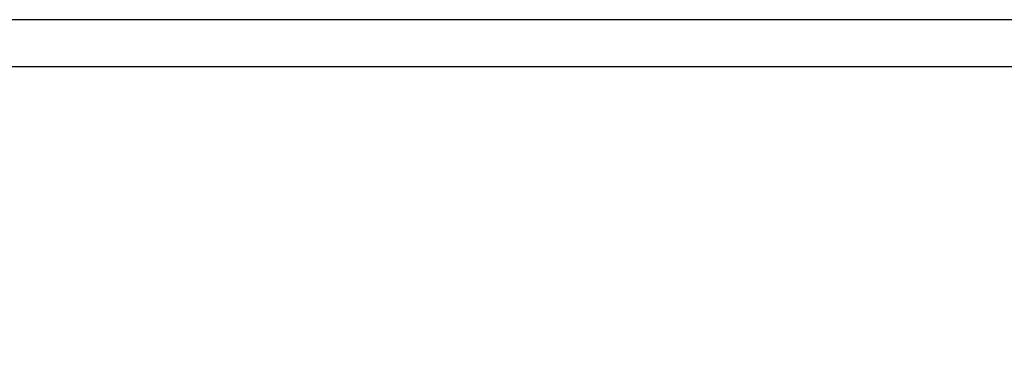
# Model space of a CAD drawing. Header units: millimetres. Extents: x 6197 to 108098, y 4257 to 29730.
# Tile 34 of 148: x 18204 to 19247, y 12717 to 13086. Entities that reach past the tile are written whole.
import ezdxf

# ---------------------------------------------------------------- set-up
doc = ezdxf.new("R2010")
doc.units = ezdxf.units.MM
doc.layers.add('R-TAB', color=1, linetype='Continuous')
doc.styles.get("Standard").update_dxf_attribs({"font": 'arial.ttf'})

msp = doc.modelspace()

# ---------------------------------------------------------------- linework, layer by layer
at = {"color": 3}
msp.add_line((23390.98491340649, 13086.33543916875), (15250.98491340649, 13086.33543916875), dxfattribs=at)
msp.add_line((23340.98491340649, 13036.33543928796), (15300.98491340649, 13036.33543916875))

# ---------------------------------------------------------------- texts
at = {"layer": 'R-TAB', "color": 0, "ltscale": 24, "insert": (10063.10984953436, 12918.03436135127), "char_height": 75, "width": 2065.84350681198, "attachment_point": 1}
msp.add_mtext('\\pi611.54556;ELEWACJE 1:100', dxfattribs=at)

doc.saveas('drawing.dxf')
